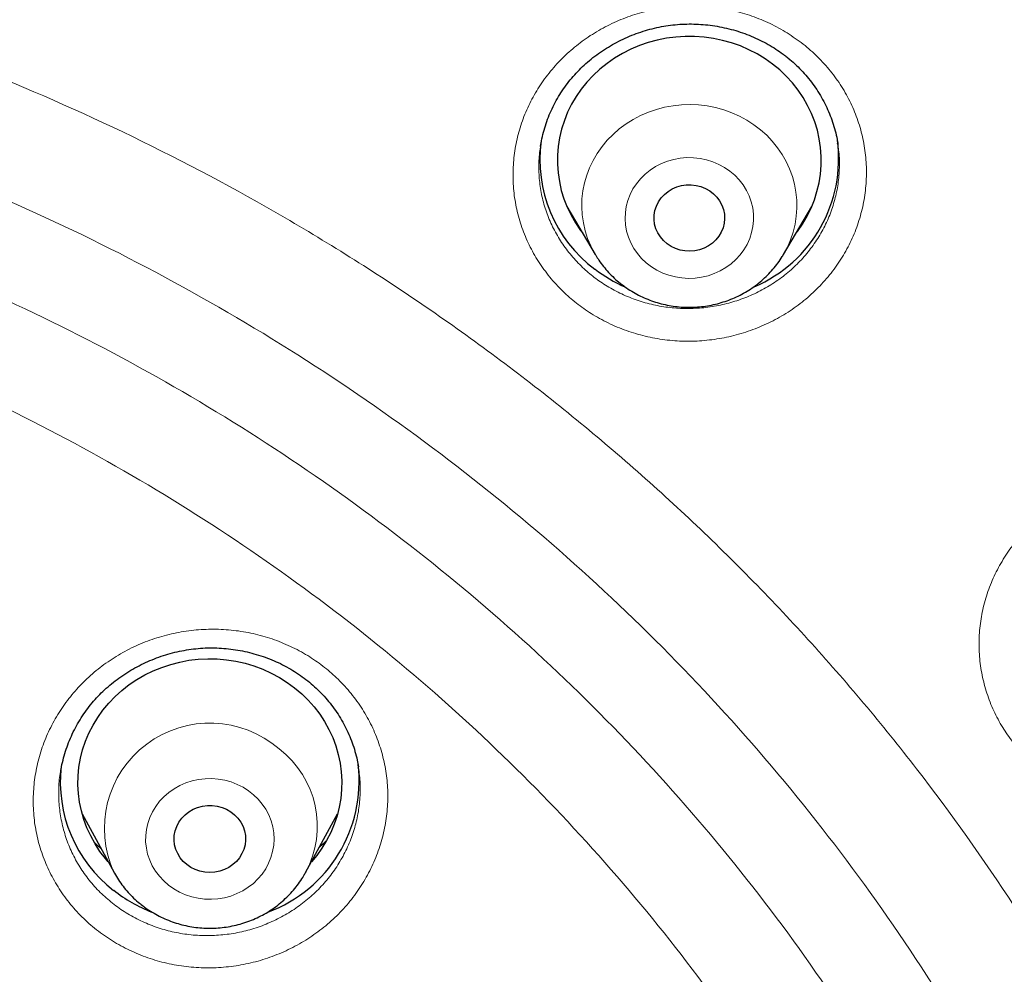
# Model space of a CAD drawing. Header units: millimetres. Extents: x 8 to 971, y 12 to 977.
# Tile 168 of 196: x 354 to 365, y 809 to 820. Entities that reach past the tile are written whole.
import ezdxf

# ---------------------------------------------------------------- set-up
doc = ezdxf.new("R2010")
doc.units = ezdxf.units.MM

msp = doc.modelspace()

# ---------------------------------------------------------------- linework, layer by layer
at = {"color": 7, "linetype": 'Continuous', "lineweight": 30}
for p, q in [((359.555, 818.326), (359.554, 818.321)), ((362.933, 818.344), (362.931, 818.356)), ((359.854, 817.641), (360.176, 817.094)), ((362.315, 817.094), (362.637, 817.641)), ((362.563, 817.5), (362.542, 817.479)), ((360.181, 817.085), (360.176, 817.094)), ((362.315, 817.094), (362.313, 817.09)), ((354.097, 811.215), (354.095, 811.206)), ((357.483, 811.257), (357.481, 811.265)), ((354.342, 810.732), (354.705, 810.066)), ((356.883, 810.066), (357.245, 810.732))]:
    msp.add_line(p, q, dxfattribs=at)
at = {"color": 252, "linetype": 'Continuous', "lineweight": 0}
for p, q in [((359.954, 817.47), (359.931, 817.495)), ((362.564, 817.501), (362.543, 817.481)), ((362.313, 817.09), (362.298, 817.065)), ((354.558, 810.336), (354.486, 810.403))]:
    msp.add_line(p, q, dxfattribs=at)
at = {"color": 7, "linetype": 'Continuous', "lineweight": 30, "flags": 128}
for points in [[(362.458, 817.337), (362.474, 817.357), (362.532, 817.441), (362.584, 817.53), (362.629, 817.621), (362.667, 817.715), (362.697, 817.811), (362.72, 817.91), (362.736, 818.009), (362.744, 818.109), (362.745, 818.21), (362.738, 818.31), (362.723, 818.41), (362.701, 818.509), (362.671, 818.605), (362.634, 818.7), (362.59, 818.791), (362.539, 818.88), (362.482, 818.965), (362.418, 819.046), (362.348, 819.122), (362.273, 819.193), (362.192, 819.26), (362.107, 819.32), (362.017, 819.375), (361.923, 819.424), (361.826, 819.466), (361.726, 819.502), (361.623, 819.53), (361.519, 819.552), (361.413, 819.567), (361.306, 819.575), (361.199, 819.575), (361.092, 819.568), (360.986, 819.555), (360.881, 819.534), (360.778, 819.506), (360.678, 819.471), (360.58, 819.43), (360.486, 819.382), (360.396, 819.328), (360.31, 819.268), (360.229, 819.202), (360.152, 819.132), (360.082, 819.056), (360.017, 818.976), (359.959, 818.891), (359.907, 818.803), (359.862, 818.712), (359.825, 818.618), (359.794, 818.521), (359.771, 818.423), (359.755, 818.324), (359.747, 818.223), (359.746, 818.123), (359.753, 818.022), (359.768, 817.923), (359.79, 817.824), (359.82, 817.727), (359.857, 817.633), (359.901, 817.541), (359.952, 817.453), (360.009, 817.368), (360.033, 817.337)], [(360.992, 817.217), (360.951, 817.253), (360.916, 817.294), (360.887, 817.339), (360.865, 817.388), (360.851, 817.438), (360.844, 817.491), (360.845, 817.543), (360.854, 817.595), (360.871, 817.646), (360.894, 817.694), (360.925, 817.738), (360.962, 817.777), (361.004, 817.812), (361.052, 817.84), (361.102, 817.863), (361.156, 817.878), (361.211, 817.886), (361.267, 817.887), (361.323, 817.88), (361.377, 817.866), (361.429, 817.846), (361.477, 817.819), (361.52, 817.785), (361.558, 817.747), (361.59, 817.703), (361.616, 817.656), (361.634, 817.607), (361.645, 817.555), (361.647, 817.502), (361.642, 817.45), (361.63, 817.398), (361.609, 817.349), (361.582, 817.303), (361.548, 817.261), (361.509, 817.224), (361.464, 817.192), (361.415, 817.167), (361.362, 817.148), (361.308, 817.137), (361.252, 817.132), (361.196, 817.135), (361.141, 817.145), (361.088, 817.162), (361.038, 817.186), (360.992, 817.217)], [(354.638, 810.188), (354.607, 810.224), (354.545, 810.306), (354.489, 810.392), (354.44, 810.481), (354.397, 810.573), (354.362, 810.668), (354.333, 810.765), (354.313, 810.864), (354.3, 810.964), (354.294, 811.064), (354.296, 811.165), (354.306, 811.265), (354.323, 811.365), (354.348, 811.462), (354.38, 811.558), (354.42, 811.652), (354.466, 811.743), (354.519, 811.83), (354.579, 811.913), (354.645, 811.993), (354.717, 812.068), (354.794, 812.137), (354.876, 812.202), (354.963, 812.26), (355.054, 812.313), (355.149, 812.36), (355.247, 812.399), (355.349, 812.433), (355.452, 812.459), (355.557, 812.479), (355.663, 812.491), (355.77, 812.496), (355.877, 812.494), (355.984, 812.485), (356.089, 812.469), (356.194, 812.445), (356.296, 812.415), (356.395, 812.378), (356.492, 812.334), (356.585, 812.285), (356.674, 812.228), (356.758, 812.167), (356.838, 812.099), (356.912, 812.027), (356.98, 811.949), (357.043, 811.868), (357.099, 811.782), (357.148, 811.693), (357.191, 811.6), (357.226, 811.505), (357.254, 811.408), (357.275, 811.31), (357.288, 811.21), (357.294, 811.109), (357.292, 811.009), (357.282, 810.908), (357.264, 810.809), (357.24, 810.711), (357.207, 810.615), (357.168, 810.522), (357.122, 810.431), (357.068, 810.344), (357.009, 810.26), (356.95, 810.188)], [(355.533, 810.155), (355.492, 810.192), (355.457, 810.234), (355.429, 810.28), (355.408, 810.329), (355.394, 810.381), (355.388, 810.434), (355.39, 810.487), (355.4, 810.54), (355.417, 810.59), (355.442, 810.638), (355.474, 810.682), (355.512, 810.722), (355.555, 810.756), (355.603, 810.784), (355.655, 810.806), (355.709, 810.821), (355.766, 810.828), (355.822, 810.828), (355.878, 810.821), (355.933, 810.806), (355.985, 810.784), (356.033, 810.756), (356.076, 810.722), (356.114, 810.682), (356.146, 810.638), (356.171, 810.59), (356.188, 810.54), (356.198, 810.487), (356.2, 810.434), (356.194, 810.381), (356.18, 810.329), (356.159, 810.28), (356.131, 810.234), (356.096, 810.192), (356.055, 810.155), (356.009, 810.123), (355.959, 810.098), (355.906, 810.08), (355.85, 810.069), (355.794, 810.065), (355.737, 810.069), (355.682, 810.08), (355.629, 810.098), (355.579, 810.123), (355.533, 810.155)], [(356.883, 810.066), (356.88, 810.06), (356.878, 810.057)]]:
    msp.add_lwpolyline(points, dxfattribs=at)
at = {"color": 252, "linetype": 'Continuous', "lineweight": 0, "flags": 128}
for points in [[(360.176, 817.094), (360.167, 817.11), (360.124, 817.192), (360.089, 817.277), (360.061, 817.365), (360.041, 817.454), (360.028, 817.545), (360.023, 817.636), (360.025, 817.727), (360.036, 817.818), (360.054, 817.908), (360.079, 817.996), (360.112, 818.082), (360.152, 818.165), (360.199, 818.245), (360.253, 818.322), (360.312, 818.394), (360.378, 818.461), (360.449, 818.523), (360.526, 818.58), (360.607, 818.631), (360.691, 818.675), (360.78, 818.713), (360.871, 818.745), (360.965, 818.769), (361.06, 818.787), (361.157, 818.797), (361.254, 818.8), (361.351, 818.796), (361.448, 818.784), (361.543, 818.766), (361.636, 818.74), (361.727, 818.707), (361.815, 818.668), (361.899, 818.622), (361.979, 818.57), (362.054, 818.513), (362.125, 818.45), (362.189, 818.382), (362.248, 818.309), (362.301, 818.232), (362.346, 818.151), (362.385, 818.067), (362.417, 817.981), (362.441, 817.893), (362.458, 817.803), (362.467, 817.712), (362.468, 817.62), (362.461, 817.529), (362.447, 817.439), (362.426, 817.35), (362.396, 817.262), (362.36, 817.178), (362.316, 817.096), (362.315, 817.094)], [(361.707, 818.042), (361.646, 818.084), (361.581, 818.119), (361.512, 818.149), (361.441, 818.171), (361.368, 818.186), (361.293, 818.195), (361.218, 818.196), (361.143, 818.189), (361.069, 818.176), (360.997, 818.155), (360.928, 818.128), (360.862, 818.094), (360.8, 818.054), (360.743, 818.008), (360.691, 817.956), (360.645, 817.9), (360.605, 817.84), (360.573, 817.777), (360.547, 817.71), (360.529, 817.642), (360.518, 817.572), (360.515, 817.501), (360.52, 817.431), (360.532, 817.361), (360.552, 817.293), (360.58, 817.227), (360.614, 817.164), (360.655, 817.105), (360.703, 817.05), (360.756, 817), (360.814, 816.956), (360.877, 816.917), (360.944, 816.884), (361.014, 816.859), (361.087, 816.84), (361.161, 816.828), (361.236, 816.823), (361.311, 816.826), (361.385, 816.836), (361.458, 816.853), (361.529, 816.877), (361.597, 816.908), (361.661, 816.945), (361.72, 816.988), (361.775, 817.037), (361.824, 817.09), (361.867, 817.148), (361.903, 817.21), (361.932, 817.275), (361.954, 817.343), (361.969, 817.412), (361.975, 817.483), (361.975, 817.553), (361.966, 817.624), (361.95, 817.693), (361.926, 817.76), (361.895, 817.824), (361.857, 817.885), (361.813, 817.942), (361.762, 817.995), (361.707, 818.042)], [(355.324, 809.921), (355.384, 809.879), (355.449, 809.842), (355.517, 809.812), (355.588, 809.789), (355.661, 809.772), (355.735, 809.763), (355.811, 809.761), (355.886, 809.766), (355.96, 809.779), (356.032, 809.798), (356.102, 809.825), (356.168, 809.858), (356.231, 809.897), (356.289, 809.942), (356.341, 809.993), (356.388, 810.048), (356.429, 810.107), (356.462, 810.171), (356.489, 810.237), (356.508, 810.305), (356.52, 810.375), (356.524, 810.445), (356.521, 810.516), (356.509, 810.586), (356.49, 810.654), (356.464, 810.72), (356.431, 810.784), (356.39, 810.843), (356.344, 810.899), (356.292, 810.95), (356.234, 810.995), (356.172, 811.035), (356.105, 811.068), (356.036, 811.095), (355.964, 811.115), (355.89, 811.128), (355.815, 811.133), (355.74, 811.132), (355.665, 811.123), (355.592, 811.107), (355.521, 811.084), (355.452, 811.054), (355.388, 811.018), (355.328, 810.976), (355.272, 810.928), (355.222, 810.875), (355.179, 810.817), (355.141, 810.756), (355.111, 810.691), (355.088, 810.624), (355.072, 810.555), (355.065, 810.485), (355.064, 810.414), (355.072, 810.344), (355.087, 810.274), (355.11, 810.207), (355.14, 810.142), (355.176, 810.081), (355.22, 810.023), (355.269, 809.97), (355.324, 809.921)]]:
    msp.add_lwpolyline(points, dxfattribs=at)
at = {"color": 7, "linetype": 'Continuous', "lineweight": 30}
for centre, radius, start, end in [((361.097, 818.172), 1.551, 172.0073, 233.3886), ((361.362, 818.181), 1.581, 293.1089, 7.8384), ((361.216, 818.294), 1.719, 232.6495, 245.8511), ((355.644, 811.092), 1.55, 173.2252, 232.4997), ((355.904, 811.104), 1.587, 290.3087, 6.8273), ((355.766, 811.218), 1.723, 231.8158, 248.4389)]:
    msp.add_arc(centre, radius, start, end, dxfattribs=at)
at = {"color": 252, "linetype": 'Continuous', "lineweight": 0}
for centre, radius, start, end in [((355.794, 810.566), 1.199, 49.0041, 204.5942), ((355.911, 810.592), 1.105, 331.6086, 52.7167)]:
    msp.add_arc(centre, radius, start, end, dxfattribs=at)
at = {"color": 7, "linetype": 'Continuous', "lineweight": 30}
for points, knots in [([(390.437, 808.93), (390.435, 808.955), (390.432, 809.01), (390.426, 809.107), (390.42, 809.216), (390.412, 809.343), (390.402, 809.487), (390.391, 809.646), (390.377, 809.821), (390.362, 810.01), (390.345, 810.214), (390.326, 810.432), (390.302, 810.688), (390.273, 810.966), (390.242, 811.254), (390.212, 811.516), (390.184, 811.75), (390.16, 811.941), (390.14, 812.09), (390.126, 812.198), (390.115, 812.281), (390.105, 812.35), (390.096, 812.419), (390.084, 812.502), (390.069, 812.606), (390.05, 812.734), (390.028, 812.885), (390.002, 813.052), (389.975, 813.228), (389.922, 813.556), (389.839, 814.039), (389.718, 814.684), (389.582, 815.35), (389.432, 816.033), (389.267, 816.726), (389.074, 817.481), (388.848, 818.298), (388.655, 818.945), (388.523, 819.364), (388.465, 819.548), (388.41, 819.716), (388.361, 819.866), (388.317, 819.999), (388.278, 820.115), (388.246, 820.211), (388.22, 820.287), (388.199, 820.347), (388.183, 820.394), (388.168, 820.438), (388.15, 820.489), (388.127, 820.556), (388.098, 820.639), (388.06, 820.746), (388.013, 820.878), (387.956, 821.037), (387.891, 821.214), (387.819, 821.41), (387.737, 821.629), (387.644, 821.872), (387.54, 822.139), (387.426, 822.425), (387.306, 822.719), (387.184, 823.013), (387.041, 823.351), (386.877, 823.729), (386.691, 824.142), (386.506, 824.545), (386.321, 824.937), (386.137, 825.316), (385.959, 825.673), (385.788, 826.009), (385.624, 826.326), (385.467, 826.622), (385.318, 826.899), (385.177, 827.157), (385.039, 827.405), (384.855, 827.73), (384.62, 828.138), (384.329, 828.627), (384.026, 829.122), (383.784, 829.505), (383.61, 829.776), (383.507, 829.935), (383.403, 830.093), (383.301, 830.247), (383.206, 830.389), (383.12, 830.517), (383.044, 830.629), (382.975, 830.731), (382.912, 830.823), (382.855, 830.905), (382.807, 830.975), (382.771, 831.027), (382.744, 831.065), (382.722, 831.097), (382.695, 831.135), (382.663, 831.182), (382.624, 831.237), (382.568, 831.317), (382.492, 831.423), (382.393, 831.562), (382.279, 831.721), (382.148, 831.901), (382, 832.101), (381.836, 832.322), (381.654, 832.563), (381.455, 832.823), (381.237, 833.103), (381.004, 833.398), (380.762, 833.698), (380.494, 834.026), (380.204, 834.373), (379.893, 834.737), (379.553, 835.127), (379.186, 835.537), (378.793, 835.966), (378.411, 836.372), (378.04, 836.757), (377.681, 837.121), (377.335, 837.464), (377.002, 837.788), (376.705, 838.071), (376.437, 838.322), (376.191, 838.548), (375.938, 838.779), (375.638, 839.048), (375.287, 839.356), (374.882, 839.704), (374.453, 840.063), (374.001, 840.432), (373.526, 840.811), (373.108, 841.135), (372.756, 841.402), (372.481, 841.607), (372.215, 841.803), (371.964, 841.984), (371.734, 842.149), (371.523, 842.299), (371.331, 842.432), (371.158, 842.552), (371.019, 842.648), (370.911, 842.721), (370.83, 842.776), (370.757, 842.825), (370.692, 842.869), (370.637, 842.906), (370.593, 842.935), (370.56, 842.958), (370.52, 842.984), (370.462, 843.023), (370.378, 843.079), (370.27, 843.149), (370.14, 843.235), (369.986, 843.335), (369.811, 843.447), (369.622, 843.568), (369.386, 843.716), (369.106, 843.89), (368.725, 844.123), (368.275, 844.392), (367.753, 844.695), (367.208, 845.001), (366.642, 845.311), (366.053, 845.622), (365.441, 845.935), (364.784, 846.258), (364.085, 846.589), (363.352, 846.922), (362.615, 847.241), (361.877, 847.546), (361.055, 847.87), (360.148, 848.208), (359.156, 848.554), (358.166, 848.875), (357.179, 849.172), (356.197, 849.446), (355.288, 849.68), (354.454, 849.878), (353.699, 850.045), (352.955, 850.197), (352.225, 850.336), (351.509, 850.461), (350.761, 850.58), (349.985, 850.692), (349.183, 850.795), (348.402, 850.882), (347.643, 850.954), (346.952, 851.01), (346.314, 851.053), (345.716, 851.086), (345.098, 851.113), (344.46, 851.133), (343.771, 851.145), (343.03, 851.147), (342.235, 851.137), (341.414, 851.114), (340.678, 851.08), (340.037, 851.042), (339.501, 851.005), (338.976, 850.962), (338.463, 850.915), (337.883, 850.856), (337.242, 850.783), (336.545, 850.693), (335.875, 850.598), (335.231, 850.497), (334.614, 850.393), (334.085, 850.296), (333.632, 850.21), (333.243, 850.132), (332.843, 850.048), (332.43, 849.959), (331.958, 849.852), (331.422, 849.725), (330.822, 849.575), (330.223, 849.417), (329.628, 849.252), (329.037, 849.081), (328.43, 848.897), (327.807, 848.698), (327.169, 848.486), (326.437, 848.231), (325.615, 847.928), (324.706, 847.573), (323.795, 847.196), (322.882, 846.795), (321.968, 846.372), (321.053, 845.924), (320.329, 845.551), (319.791, 845.263), (319.44, 845.072), (319.089, 844.877), (318.745, 844.682), (318.415, 844.491), (318.106, 844.309), (317.818, 844.137), (317.548, 843.973), (317.296, 843.818), (317.063, 843.672), (316.852, 843.539), (316.663, 843.419), (316.497, 843.312), (316.359, 843.221), (316.246, 843.147), (316.156, 843.088), (316.076, 843.035), (315.997, 842.983), (315.908, 842.923), (315.802, 842.853), (315.679, 842.769), (315.536, 842.673), (315.352, 842.546), (315.127, 842.39), (314.861, 842.204), (314.581, 842.003), (314.284, 841.788), (313.973, 841.559), (313.647, 841.314), (313.306, 841.054), (312.952, 840.778), (312.584, 840.485), (312.087, 840.081), (311.476, 839.569), (310.787, 838.966), (310.142, 838.38), (309.539, 837.812), (308.96, 837.245), (308.403, 836.68), (307.868, 836.119), (307.354, 835.562), (306.863, 835.011), (306.412, 834.488), (305.999, 833.995), (305.623, 833.533), (305.263, 833.08), (304.933, 832.654), (304.631, 832.254), (304.409, 831.952), (304.248, 831.731), (304.147, 831.591), (304.054, 831.461), (303.974, 831.348), (303.908, 831.255), (303.854, 831.179), (303.811, 831.117), (303.779, 831.071), (303.756, 831.038), (303.736, 831.01), (303.712, 830.975), (303.677, 830.924), (303.63, 830.856), (303.573, 830.772), (303.509, 830.679), (303.44, 830.578), (303.368, 830.471), (303.27, 830.325), (303.143, 830.134), (302.986, 829.894), (302.817, 829.633), (302.638, 829.351), (302.448, 829.047), (302.258, 828.737), (302.07, 828.426), (301.889, 828.119), (301.709, 827.808), (301.534, 827.501), (301.366, 827.199), (301.203, 826.903), (301.004, 826.534), (300.774, 826.096), (300.519, 825.594), (300.287, 825.122), (300.077, 824.681), (299.885, 824.269), (299.704, 823.868), (299.528, 823.468), (299.353, 823.058), (299.158, 822.587), (298.944, 822.052), (298.772, 821.603), (298.657, 821.294), (298.6, 821.138), (298.547, 820.992), (298.5, 820.863), (298.46, 820.75), (298.426, 820.654), (298.399, 820.576), (298.378, 820.515), (298.361, 820.468), (298.348, 820.428), (298.334, 820.389), (298.318, 820.341), (298.299, 820.286), (298.269, 820.197), (298.225, 820.068), (298.166, 819.892), (298.103, 819.697), (298.035, 819.487), (297.963, 819.261), (297.887, 819.014), (297.805, 818.745), (297.72, 818.456), (297.603, 818.053), (297.461, 817.535), (297.296, 816.903), (297.138, 816.252), (296.986, 815.582), (296.873, 815.042), (296.794, 814.64), (296.744, 814.38), (296.696, 814.118), (296.65, 813.86), (296.607, 813.612), (296.567, 813.369), (296.53, 813.135), (296.495, 812.913), (296.466, 812.717), (296.444, 812.566), (296.429, 812.457), (296.419, 812.384), (296.411, 812.326), (296.404, 812.278), (296.397, 812.228), (296.389, 812.166), (296.378, 812.083), (296.364, 811.98), (296.349, 811.863), (296.333, 811.732), (296.316, 811.59), (296.298, 811.436), (296.28, 811.278), (296.262, 811.121), (296.246, 810.967), (296.23, 810.816), (296.212, 810.63), (296.191, 810.412), (296.169, 810.163), (296.15, 809.923), (296.132, 809.693), (296.116, 809.477), (296.103, 809.275), (296.091, 809.091), (296.085, 808.973), (296.082, 808.917)], [0, 0, 0, 0, 0.000538, 0.001173, 0.002001, 0.00294, 0.003999, 0.005176, 0.006474, 0.007864, 0.00937, 0.010991, 0.012707, 0.015039, 0.017172, 0.019108, 0.020845, 0.022384, 0.02336, 0.024168, 0.024785, 0.025223, 0.025708, 0.026323, 0.027068, 0.028038, 0.029164, 0.030442, 0.031771, 0.033115, 0.037773, 0.042606, 0.047612, 0.052782, 0.058028, 0.063333, 0.069974, 0.076706, 0.078226, 0.079651, 0.080945, 0.082106, 0.083135, 0.084032, 0.084797, 0.085358, 0.085818, 0.086176, 0.086459, 0.086842, 0.087362, 0.088017, 0.08878, 0.089871, 0.091108, 0.092492, 0.094023, 0.095701, 0.097641, 0.099746, 0.102016, 0.104397, 0.106732, 0.109008, 0.112469, 0.115787, 0.118962, 0.122206, 0.125286, 0.128203, 0.130955, 0.133544, 0.136007, 0.1383, 0.140425, 0.142456, 0.144505, 0.148584, 0.152734, 0.156956, 0.16125, 0.162614, 0.163986, 0.165364, 0.166737, 0.16802, 0.169093, 0.170079, 0.170976, 0.171785, 0.172506, 0.173139, 0.173627, 0.1739, 0.17415, 0.174482, 0.174895, 0.17539, 0.175967, 0.177007, 0.178239, 0.179661, 0.181275, 0.18308, 0.185076, 0.187264, 0.189637, 0.1922, 0.194953, 0.197789, 0.200571, 0.204128, 0.20759, 0.210957, 0.215316, 0.219504, 0.22352, 0.227365, 0.231038, 0.234541, 0.237872, 0.241032, 0.243395, 0.245761, 0.248218, 0.250767, 0.254419, 0.258244, 0.262241, 0.266411, 0.270754, 0.275269, 0.277723, 0.280215, 0.282589, 0.284791, 0.286822, 0.28865, 0.290313, 0.29181, 0.293142, 0.293904, 0.294599, 0.295226, 0.295787, 0.296275, 0.296648, 0.296897, 0.297133, 0.297661, 0.298383, 0.299298, 0.300407, 0.301709, 0.303205, 0.304831, 0.306486, 0.30914, 0.31186, 0.315995, 0.320274, 0.324698, 0.329265, 0.333977, 0.338832, 0.343832, 0.349496, 0.3552, 0.360861, 0.366479, 0.372055, 0.379513, 0.386894, 0.394198, 0.401424, 0.408573, 0.415644, 0.421146, 0.426571, 0.431881, 0.437079, 0.442162, 0.447133, 0.452947, 0.458597, 0.464085, 0.469408, 0.474568, 0.478612, 0.482793, 0.487111, 0.491567, 0.49616, 0.501533, 0.507084, 0.512811, 0.518714, 0.522511, 0.526271, 0.529951, 0.53355, 0.537068, 0.542155, 0.547065, 0.551796, 0.556348, 0.560723, 0.56492, 0.567641, 0.570395, 0.57325, 0.576207, 0.579266, 0.583426, 0.58776, 0.592268, 0.596441, 0.600753, 0.605203, 0.609793, 0.614522, 0.619354, 0.626133, 0.632994, 0.639937, 0.646962, 0.65407, 0.661259, 0.668531, 0.671353, 0.674187, 0.677033, 0.679877, 0.682588, 0.685131, 0.687508, 0.689718, 0.691854, 0.693807, 0.695578, 0.697165, 0.698569, 0.69979, 0.700689, 0.701454, 0.702086, 0.702726, 0.70348, 0.704372, 0.705431, 0.706655, 0.708045, 0.710202, 0.712508, 0.714965, 0.717571, 0.720327, 0.723232, 0.726288, 0.729493, 0.732849, 0.736348, 0.743218, 0.749945, 0.756011, 0.761955, 0.767778, 0.773479, 0.77906, 0.78452, 0.789858, 0.795046, 0.799479, 0.803787, 0.80797, 0.812028, 0.815497, 0.818868, 0.820166, 0.821448, 0.822626, 0.823652, 0.824451, 0.825124, 0.825672, 0.826093, 0.826337, 0.826547, 0.826853, 0.827263, 0.827886, 0.828647, 0.829476, 0.830359, 0.831297, 0.83229, 0.834199, 0.836283, 0.838542, 0.840975, 0.843583, 0.846366, 0.84889, 0.851531, 0.854158, 0.856731, 0.859252, 0.86172, 0.864136, 0.868428, 0.872544, 0.876483, 0.879952, 0.883271, 0.886443, 0.889617, 0.892883, 0.896242, 0.900816, 0.905551, 0.906818, 0.908074, 0.909215, 0.910226, 0.911107, 0.911858, 0.912453, 0.91293, 0.913289, 0.913546, 0.913845, 0.914215, 0.914649, 0.91513, 0.916288, 0.917651, 0.919218, 0.92079, 0.922526, 0.924424, 0.926486, 0.928711, 0.931064, 0.935741, 0.940543, 0.945472, 0.950526, 0.955706, 0.957637, 0.959585, 0.96155, 0.963522, 0.965387, 0.967112, 0.968963, 0.970619, 0.97208, 0.973344, 0.973977, 0.974529, 0.974963, 0.975279, 0.975598, 0.976062, 0.976675, 0.977438, 0.97835, 0.979291, 0.98035, 0.981522, 0.982704, 0.983865, 0.985004, 0.986123, 0.987221, 0.989129, 0.990969, 0.992743, 0.994449, 0.996061, 0.99752, 0.998831, 1, 1, 1, 1]), ([(340.08, 755.314), (338.877, 755.42), (336.473, 755.633), (332.915, 756.297), (329.422, 757.208), (326.048, 758.376), (322.809, 759.778), (319.723, 761.402), (316.782, 763.249), (314.004, 765.307), (311.407, 767.563), (309.006, 770.004), (306.816, 772.614), (304.851, 775.377), (303.123, 778.277), (301.642, 781.296), (300.418, 784.414), (299.458, 787.613), (298.768, 790.873), (298.352, 794.173), (298.213, 797.494), (298.352, 800.816), (298.768, 804.116), (299.458, 807.376), (300.418, 810.575), (301.642, 813.693), (303.123, 816.712), (304.851, 819.612), (306.816, 822.375), (309.006, 824.985), (311.407, 827.426), (314.004, 829.682), (316.782, 831.74), (319.723, 833.586), (322.809, 835.21), (326.021, 836.602), (329.339, 837.752), (332.744, 838.655), (336.213, 839.303), (339.725, 839.694), (343.26, 839.824), (346.794, 839.694), (350.306, 839.303), (353.775, 838.655), (357.18, 837.752), (360.498, 836.602), (363.71, 835.21), (366.796, 833.586), (369.737, 831.74), (372.515, 829.682), (375.112, 827.426), (377.513, 824.985), (379.703, 822.375), (381.668, 819.612), (383.396, 816.712), (384.877, 813.693), (386.101, 810.575), (387.061, 807.376), (387.751, 804.116), (388.167, 800.816), (388.306, 797.494), (388.167, 794.173), (387.751, 790.873), (387.061, 787.613), (386.101, 784.414), (384.877, 781.296), (383.396, 778.277), (381.668, 775.377), (379.703, 772.614), (377.513, 770.004), (375.112, 767.563), (372.515, 765.307), (369.737, 763.249), (366.796, 761.402), (363.71, 759.778), (360.471, 758.376), (357.097, 757.208), (353.604, 756.297), (350.047, 755.633), (347.642, 755.42), (346.439, 755.314)], [0, 0, 0, 0, 0.013106, 0.026212, 0.039318, 0.052424, 0.065212, 0.078, 0.090788, 0.103576, 0.116364, 0.129151, 0.141939, 0.154727, 0.167515, 0.180303, 0.193091, 0.205879, 0.218667, 0.231454, 0.244242, 0.25703, 0.269818, 0.282606, 0.295394, 0.308182, 0.32097, 0.333758, 0.346545, 0.359333, 0.372121, 0.384909, 0.397697, 0.410485, 0.423273, 0.436061, 0.448848, 0.461636, 0.474424, 0.487212, 0.5, 0.512788, 0.525576, 0.538364, 0.551152, 0.563939, 0.576727, 0.589515, 0.602303, 0.615091, 0.627879, 0.640667, 0.653455, 0.666242, 0.67903, 0.691818, 0.704606, 0.717394, 0.730182, 0.74297, 0.755758, 0.768546, 0.781333, 0.794121, 0.806909, 0.819697, 0.832485, 0.845273, 0.858061, 0.870849, 0.883636, 0.896424, 0.909212, 0.922, 0.934788, 0.947576, 0.960682, 0.973788, 0.986894, 1, 1, 1, 1]), ([(359.554, 818.321), (359.555, 818.334), (359.562, 818.381), (359.58, 818.461), (359.608, 818.56), (359.643, 818.658), (359.684, 818.753), (359.732, 818.846), (359.785, 818.935), (359.843, 819.02), (359.907, 819.101), (359.976, 819.178), (360.05, 819.25), (360.129, 819.318), (360.213, 819.382), (360.302, 819.441), (360.395, 819.495), (360.491, 819.545), (360.591, 819.588), (360.693, 819.626), (360.797, 819.657), (360.901, 819.682), (361.006, 819.7), (361.111, 819.712), (361.216, 819.717), (361.322, 819.716), (361.429, 819.709), (361.536, 819.695), (361.642, 819.675), (361.747, 819.649), (361.85, 819.617), (361.95, 819.579), (362.048, 819.535), (362.141, 819.485), (362.229, 819.432), (362.291, 819.389), (362.322, 819.365), (362.328, 819.361)], [0, 0, 0, 0, 0.011675, 0.04194, 0.072307, 0.102715, 0.133091, 0.163356, 0.193454, 0.22333, 0.252941, 0.282263, 0.31146, 0.340884, 0.370618, 0.400602, 0.430761, 0.461011, 0.49126, 0.521389, 0.551316, 0.580966, 0.610279, 0.639268, 0.668208, 0.697474, 0.726991, 0.756721, 0.786612, 0.816611, 0.846657, 0.876679, 0.906617, 0.936426, 0.966076, 0.993794, 1, 1, 1, 1]), ([(362.328, 819.361), (362.341, 819.351), (362.381, 819.319), (362.445, 819.264), (362.518, 819.192), (362.587, 819.115), (362.65, 819.034), (362.709, 818.948), (362.762, 818.859), (362.808, 818.767), (362.849, 818.673), (362.883, 818.576), (362.91, 818.478), (362.928, 818.401), (362.933, 818.356), (362.935, 818.344)], [0, 0, 0, 0, 0.040061, 0.122696, 0.205828, 0.289681, 0.374158, 0.459147, 0.544509, 0.630068, 0.715651, 0.801023, 0.886051, 0.970574, 1, 1, 1, 1]), ([(359.956, 817.468), (359.954, 817.469), (359.947, 817.476), (359.94, 817.484), (359.934, 817.49)], [0, 0, 0, 0, 0.179705, 1, 1, 1, 1]), ([(360.182, 817.085), (360.193, 817.067), (360.22, 817.023), (360.268, 816.958), (360.327, 816.89), (360.39, 816.826), (360.459, 816.767), (360.532, 816.713), (360.609, 816.664), (360.689, 816.621), (360.773, 816.584), (360.859, 816.553), (360.948, 816.528), (361.038, 816.51), (361.129, 816.498), (361.222, 816.493), (361.314, 816.495), (361.406, 816.503), (361.497, 816.518), (361.587, 816.54), (361.675, 816.568), (361.76, 816.602), (361.843, 816.642), (361.922, 816.688), (361.998, 816.74), (362.069, 816.797), (362.135, 816.859), (362.197, 816.926), (362.253, 816.997), (362.291, 817.052), (362.309, 817.084), (362.312, 817.09)], [0, 0, 0, 0, 0.025669, 0.061021, 0.096428, 0.131891, 0.167416, 0.203, 0.238645, 0.274348, 0.310109, 0.345918, 0.381775, 0.417675, 0.453609, 0.489573, 0.52556, 0.561563, 0.597574, 0.633585, 0.669587, 0.705573, 0.741538, 0.777472, 0.813367, 0.849216, 0.885015, 0.920755, 0.956437, 0.992053, 1, 1, 1, 1]), ([(354.098, 811.214), (354.099, 811.223), (354.106, 811.267), (354.124, 811.344), (354.152, 811.445), (354.188, 811.544), (354.229, 811.641), (354.277, 811.735), (354.331, 811.825), (354.39, 811.912), (354.454, 811.994), (354.523, 812.071), (354.597, 812.144), (354.676, 812.213), (354.76, 812.278), (354.849, 812.338), (354.942, 812.393), (355.038, 812.443), (355.138, 812.487), (355.24, 812.526), (355.343, 812.558), (355.449, 812.583), (355.554, 812.602), (355.66, 812.615), (355.767, 812.621), (355.873, 812.62), (355.98, 812.614), (356.086, 812.6), (356.192, 812.581), (356.296, 812.555), (356.399, 812.523), (356.499, 812.485), (356.597, 812.442), (356.691, 812.392), (356.781, 812.338), (356.866, 812.278), (356.947, 812.213), (357.023, 812.144), (357.095, 812.07), (357.161, 811.991), (357.223, 811.908), (357.28, 811.821), (357.33, 811.731), (357.375, 811.637), (357.414, 811.541), (357.445, 811.443), (357.469, 811.351), (357.479, 811.292), (357.483, 811.266)], [0, 0, 0, 0, 0.006035, 0.028586, 0.051249, 0.073972, 0.096668, 0.119262, 0.141687, 0.163891, 0.185834, 0.207563, 0.229246, 0.251186, 0.273292, 0.295538, 0.317882, 0.34028, 0.362684, 0.385036, 0.407296, 0.42943, 0.451414, 0.473239, 0.494927, 0.516686, 0.538584, 0.560608, 0.582734, 0.604939, 0.627189, 0.649451, 0.671682, 0.693854, 0.715942, 0.737933, 0.75981, 0.781622, 0.803592, 0.825724, 0.847993, 0.870376, 0.892833, 0.915336, 0.937839, 0.960305, 0.9827, 1, 1, 1, 1]), ([(354.558, 810.335), (354.554, 810.339), (354.528, 810.361), (354.505, 810.385), (354.486, 810.404)], [0, 0, 0, 0, 0.1707243, 1, 1, 1, 1]), ([(357.115, 810.426), (357.091, 810.401), (357.066, 810.376), (357.039, 810.353), (357.039, 810.353)], [0, 0, 0, 0, 0.988245, 1, 1, 1, 1]), ([(354.704, 810.068), (354.706, 810.064), (354.721, 810.034), (354.755, 809.981), (354.807, 809.908), (354.864, 809.839), (354.927, 809.774), (354.978, 809.729), (355.008, 809.705), (355.015, 809.7)], [0, 0, 0, 0, 0.023683, 0.208186, 0.392934, 0.577955, 0.763279, 0.94892, 1, 1, 1, 1]), ([(355.015, 809.7), (355.031, 809.687), (355.071, 809.657), (355.139, 809.612), (355.219, 809.568), (355.302, 809.53), (355.388, 809.497), (355.476, 809.471), (355.566, 809.451), (355.657, 809.438), (355.749, 809.432), (355.841, 809.432), (355.934, 809.438), (356.025, 809.452), (356.115, 809.472), (356.204, 809.498), (356.29, 809.531), (356.373, 809.57), (356.453, 809.615), (356.529, 809.666), (356.602, 809.722), (356.669, 809.783), (356.732, 809.848), (356.789, 809.918), (356.838, 809.988), (356.865, 810.035), (356.877, 810.056)], [0, 0, 0, 0, 0.028606, 0.070932, 0.113302, 0.155738, 0.198235, 0.240792, 0.283396, 0.326046, 0.368733, 0.411448, 0.454185, 0.496932, 0.539682, 0.582425, 0.62515, 0.667851, 0.71052, 0.75314, 0.795712, 0.838225, 0.88067, 0.923043, 0.965341, 1, 1, 1, 1])]:
    msp.add_open_spline(points, degree=3, knots=knots, dxfattribs=at)
at = {"color": 252, "linetype": 'Continuous', "lineweight": 0}
for points, knots in [([(296.098, 808.936), (296.104, 809.125), (296.138, 810.282), (296.398, 812.398), (296.888, 815.267), (297.594, 818.098), (298.492, 820.88), (299.582, 823.601), (300.858, 826.249), (302.317, 828.813), (303.95, 831.281), (305.752, 833.644), (307.715, 835.892), (309.83, 838.013), (312.088, 840.001), (314.479, 841.845), (316.994, 843.538), (319.621, 845.073), (322.35, 846.444), (325.167, 847.644), (328.063, 848.668), (331.023, 849.512), (334.036, 850.172), (337.089, 850.645), (340.167, 850.93), (343.26, 851.025), (346.352, 850.93), (349.43, 850.645), (352.483, 850.172), (355.496, 849.512), (358.456, 848.668), (361.352, 847.644), (364.17, 846.444), (366.898, 845.073), (369.525, 843.538), (372.04, 841.845), (374.431, 840.001), (376.689, 838.013), (378.804, 835.892), (380.767, 833.644), (382.569, 831.281), (384.202, 828.813), (385.661, 826.249), (386.938, 823.601), (388.028, 820.88), (388.925, 818.098), (389.631, 815.267), (390.121, 812.398), (390.381, 810.282), (390.416, 809.125), (390.421, 808.936)], [0, 0, 0, 0, 0.004208, 0.025764, 0.04732, 0.068876, 0.090433, 0.111989, 0.133545, 0.155101, 0.176657, 0.198214, 0.21977, 0.241326, 0.262882, 0.284438, 0.305994, 0.327551, 0.349107, 0.370663, 0.392219, 0.413775, 0.435331, 0.456888, 0.478444, 0.5, 0.521556, 0.543112, 0.564669, 0.586225, 0.607781, 0.629337, 0.650893, 0.672449, 0.694006, 0.715562, 0.737118, 0.758674, 0.78023, 0.801786, 0.823343, 0.844899, 0.866455, 0.888011, 0.909567, 0.931124, 0.95268, 0.974236, 0.995792, 1, 1, 1, 1]), ([(295.766, 798.284), (295.78, 799.061), (295.808, 800.673), (296.037, 803.111), (296.407, 805.591), (296.928, 808.048), (297.593, 810.474), (298.403, 812.86), (299.354, 815.201), (300.442, 817.487), (301.666, 819.713), (303.02, 821.87), (304.501, 823.953), (306.104, 825.955), (307.824, 827.868), (309.655, 829.689), (311.592, 831.41), (313.629, 833.026), (315.759, 834.532), (317.976, 835.924), (320.272, 837.196), (322.64, 838.346), (325.073, 839.369), (327.564, 840.262), (330.103, 841.023), (332.685, 841.649), (335.299, 842.138), (337.939, 842.488), (340.595, 842.698), (343.26, 842.769), (345.924, 842.698), (348.58, 842.488), (351.22, 842.138), (353.835, 841.649), (356.416, 841.023), (358.956, 840.262), (361.446, 839.369), (363.879, 838.346), (366.248, 837.196), (368.544, 835.924), (370.76, 834.532), (372.89, 833.026), (374.927, 831.41), (376.864, 829.689), (378.695, 827.868), (380.415, 825.955), (382.018, 823.953), (383.499, 821.87), (384.853, 819.713), (386.077, 817.487), (387.166, 815.201), (388.116, 812.86), (388.926, 810.474), (389.591, 808.048), (390.112, 805.591), (390.482, 803.111), (390.711, 800.673), (390.739, 799.061), (390.753, 798.284)], [0, 0, 0, 0, 0.016664, 0.034566, 0.052467, 0.070368, 0.08827, 0.106171, 0.124072, 0.141974, 0.159875, 0.177776, 0.195678, 0.213579, 0.23148, 0.249382, 0.267283, 0.285184, 0.303085, 0.320987, 0.338888, 0.356789, 0.374691, 0.392592, 0.410493, 0.428395, 0.446296, 0.464197, 0.482099, 0.5, 0.517901, 0.535803, 0.553704, 0.571605, 0.589506, 0.607408, 0.625309, 0.64321, 0.661112, 0.679013, 0.696914, 0.714816, 0.732717, 0.750618, 0.76852, 0.786421, 0.804322, 0.822223, 0.840125, 0.858026, 0.875927, 0.893829, 0.91173, 0.929631, 0.947533, 0.965434, 0.983335, 1, 1, 1, 1]), ([(297.761, 797.426), (297.779, 798.366), (297.816, 800.237), (298.115, 803.024), (298.594, 805.775), (299.27, 808.49), (300.138, 811.168), (301.195, 813.799), (302.428, 816.362), (303.829, 818.833), (305.395, 821.201), (307.124, 823.467), (309.017, 825.629), (311.065, 827.679), (313.247, 829.604), (315.549, 831.383), (317.959, 833.008), (320.48, 834.479), (323.109, 835.796), (325.836, 836.954), (328.636, 837.947), (331.487, 838.763), (334.376, 839.397), (337.303, 839.85), (340.269, 840.121), (343.26, 840.211), (346.251, 840.121), (349.217, 839.85), (352.145, 839.397), (355.034, 838.763), (357.884, 837.947), (360.683, 836.954), (363.411, 835.796), (366.04, 834.478), (368.561, 833.007), (370.971, 831.382), (373.272, 829.603), (375.454, 827.679), (377.502, 825.628), (379.396, 823.466), (381.125, 821.2), (382.69, 818.832), (384.092, 816.361), (385.324, 813.799), (386.381, 811.168), (387.249, 808.489), (387.925, 805.774), (388.404, 803.023), (388.703, 800.237), (388.74, 798.366), (388.758, 797.426)], [0, 0, 0, 0, 0.020985, 0.041789, 0.062502, 0.083215, 0.104018, 0.125, 0.145987, 0.166791, 0.187505, 0.208217, 0.229019, 0.25, 0.270986, 0.291791, 0.312505, 0.333217, 0.354019, 0.375, 0.395986, 0.416791, 0.437505, 0.458217, 0.479019, 0.5, 0.520986, 0.541791, 0.562505, 0.583217, 0.604019, 0.625, 0.645986, 0.666791, 0.687505, 0.708217, 0.729019, 0.75, 0.770986, 0.791791, 0.812505, 0.833217, 0.854019, 0.875, 0.895985, 0.916789, 0.937502, 0.958215, 0.979017, 1, 1, 1, 1]), ([(339.798, 773.529), (339.084, 773.638), (337.655, 773.856), (335.559, 774.4), (333.572, 775.079), (331.704, 775.889), (329.961, 776.806), (328.299, 777.85), (326.729, 779.012), (325.262, 780.287), (323.905, 781.666), (322.668, 783.141), (321.558, 784.703), (320.581, 786.341), (319.744, 788.047), (319.053, 789.809), (318.51, 791.616), (318.12, 793.458), (317.885, 795.323), (317.807, 797.199), (317.885, 799.076), (318.12, 800.941), (318.51, 802.783), (319.053, 804.59), (319.744, 806.352), (320.581, 808.058), (321.558, 809.696), (322.668, 811.258), (323.905, 812.733), (325.262, 814.112), (326.729, 815.387), (328.299, 816.549), (329.961, 817.593), (331.704, 818.51), (333.519, 819.296), (335.394, 819.946), (337.318, 820.456), (339.278, 820.823), (341.263, 821.043), (343.26, 821.117), (345.257, 821.043), (347.241, 820.823), (349.201, 820.456), (351.125, 819.946), (353, 819.296), (354.815, 818.51), (356.558, 817.593), (358.22, 816.549), (359.79, 815.387), (361.257, 814.112), (362.614, 812.733), (363.851, 811.258), (364.961, 809.696), (365.938, 808.058), (366.775, 806.352), (367.466, 804.59), (368.009, 802.783), (368.399, 800.941), (368.634, 799.076), (368.712, 797.199), (368.634, 795.323), (368.399, 793.458), (368.009, 791.616), (367.466, 789.809), (366.775, 788.047), (365.938, 786.341), (364.961, 784.703), (363.851, 783.141), (362.614, 781.666), (361.257, 780.287), (359.79, 779.012), (358.22, 777.85), (356.558, 776.806), (354.815, 775.889), (352.95, 775.08), (350.968, 774.403), (348.88, 773.86), (347.457, 773.641), (346.745, 773.532)], [0, 0, 0, 0, 0.014209, 0.028417, 0.042626, 0.055696, 0.068766, 0.081836, 0.094907, 0.107977, 0.121047, 0.134117, 0.147187, 0.160257, 0.173327, 0.186398, 0.199468, 0.212538, 0.225608, 0.238678, 0.251748, 0.264818, 0.277889, 0.290959, 0.304029, 0.317099, 0.330169, 0.343239, 0.356309, 0.36938, 0.38245, 0.39552, 0.40859, 0.42166, 0.43473, 0.4478, 0.460871, 0.473941, 0.487011, 0.500081, 0.513151, 0.526221, 0.539292, 0.552362, 0.565432, 0.578502, 0.591572, 0.604642, 0.617712, 0.630783, 0.643853, 0.656923, 0.669993, 0.683063, 0.696133, 0.709203, 0.722274, 0.735344, 0.748414, 0.761484, 0.774554, 0.787624, 0.800694, 0.813765, 0.826835, 0.839905, 0.852975, 0.866045, 0.879115, 0.892186, 0.905256, 0.918326, 0.931396, 0.944466, 0.957536, 0.971691, 0.985845, 1, 1, 1, 1]), ([(362.518, 819.505), (362.575, 819.458), (362.688, 819.365), (362.836, 819.204), (362.966, 819.029), (363.073, 818.841), (363.157, 818.643), (363.218, 818.436), (363.253, 818.225), (363.263, 818.01), (363.248, 817.796), (363.208, 817.584), (363.143, 817.378), (363.054, 817.18), (362.942, 816.992), (362.808, 816.818), (362.656, 816.658), (362.485, 816.516), (362.298, 816.392), (362.099, 816.289), (361.888, 816.208), (361.67, 816.15), (361.446, 816.115), (361.22, 816.104), (360.994, 816.118), (360.771, 816.155), (360.555, 816.216), (360.347, 816.3), (360.155, 816.403), (359.98, 816.523), (359.82, 816.659), (359.673, 816.815), (359.542, 816.99), (359.433, 817.177), (359.348, 817.375), (359.286, 817.581), (359.248, 817.793), (359.237, 818.007), (359.25, 818.221), (359.289, 818.433), (359.352, 818.64), (359.44, 818.838), (359.55, 819.027), (359.682, 819.202), (359.834, 819.363), (360.003, 819.507), (360.189, 819.631), (360.388, 819.736), (360.598, 819.819), (360.816, 819.878), (361.039, 819.914), (361.265, 819.927), (361.491, 819.914), (361.714, 819.878), (361.931, 819.819), (362.14, 819.736), (362.338, 819.633), (362.458, 819.547), (362.518, 819.505)], [0, 0, 0, 0, 0.01784, 0.035736, 0.053575, 0.071438, 0.089358, 0.107221, 0.125091, 0.143017, 0.160887, 0.178768, 0.196704, 0.214585, 0.232476, 0.250423, 0.268314, 0.286209, 0.304162, 0.322058, 0.339951, 0.357901, 0.375795, 0.39368, 0.411621, 0.429506, 0.44738, 0.46531, 0.483184, 0.499919, 0.516654, 0.53452, 0.552443, 0.570309, 0.588176, 0.606099, 0.623966, 0.641838, 0.659767, 0.67764, 0.695525, 0.713466, 0.73135, 0.749242, 0.767192, 0.785085, 0.802981, 0.820933, 0.838829, 0.856721, 0.874669, 0.89256, 0.910441, 0.92838, 0.946261, 0.964155, 0.982106, 1, 1, 1, 1]), ([(346.66, 774.616), (347.327, 774.721), (348.662, 774.93), (350.619, 775.442), (352.485, 776.082), (354.251, 776.847), (355.909, 777.72), (357.49, 778.712), (358.983, 779.818), (360.379, 781.031), (361.669, 782.342), (362.846, 783.745), (363.902, 785.231), (364.831, 786.789), (365.627, 788.411), (366.285, 790.087), (366.801, 791.807), (367.172, 793.559), (367.395, 795.333), (367.47, 797.118), (367.395, 798.903), (367.172, 800.677), (366.801, 802.429), (366.285, 804.148), (365.627, 805.824), (364.831, 807.446), (363.902, 809.005), (362.846, 810.49), (361.669, 811.893), (360.379, 813.205), (358.983, 814.417), (357.49, 815.523), (355.909, 816.515), (354.251, 817.388), (352.524, 818.136), (350.741, 818.754), (348.911, 819.239), (347.047, 819.588), (345.159, 819.798), (343.26, 819.868), (341.36, 819.798), (339.472, 819.588), (337.608, 819.239), (335.778, 818.754), (333.995, 818.136), (332.268, 817.388), (330.61, 816.515), (329.029, 815.523), (327.536, 814.417), (326.14, 813.205), (324.85, 811.893), (323.673, 810.49), (322.617, 809.005), (321.688, 807.446), (320.892, 805.824), (320.234, 804.148), (319.718, 802.429), (319.347, 800.677), (319.124, 798.903), (319.049, 797.118), (319.124, 795.333), (319.347, 793.559), (319.718, 791.807), (320.234, 790.087), (320.892, 788.411), (321.688, 786.789), (322.617, 785.231), (323.673, 783.745), (324.85, 782.342), (326.14, 781.031), (327.536, 779.818), (329.029, 778.712), (330.61, 777.72), (332.268, 776.847), (334.034, 776.082), (335.9, 775.442), (337.858, 774.93), (339.192, 774.721), (339.859, 774.616)], [0, 0, 0, 0, 0.013976, 0.027953, 0.041929, 0.055017, 0.068105, 0.081192, 0.09428, 0.107368, 0.120455, 0.133543, 0.146631, 0.159719, 0.172806, 0.185894, 0.198982, 0.212069, 0.225157, 0.238245, 0.251332, 0.26442, 0.277508, 0.290595, 0.303683, 0.316771, 0.329859, 0.342946, 0.356034, 0.369122, 0.382209, 0.395297, 0.408385, 0.421472, 0.43456, 0.447648, 0.460735, 0.473823, 0.486911, 0.499999, 0.513086, 0.526174, 0.539262, 0.552349, 0.565437, 0.578525, 0.591612, 0.6047, 0.617788, 0.630876, 0.643963, 0.657051, 0.670139, 0.683226, 0.696314, 0.709402, 0.722489, 0.735577, 0.748665, 0.761752, 0.77484, 0.787928, 0.801016, 0.814103, 0.827191, 0.840279, 0.853366, 0.866454, 0.879542, 0.892629, 0.905717, 0.918805, 0.931893, 0.94498, 0.958068, 0.972045, 0.986023, 1, 1, 1, 1]), ([(339.895, 775.418), (339.266, 775.519), (338.009, 775.721), (336.165, 776.207), (334.396, 776.815), (332.712, 777.545), (331.121, 778.382), (329.604, 779.334), (328.172, 780.396), (326.832, 781.559), (325.594, 782.818), (324.465, 784.164), (323.451, 785.589), (322.56, 787.085), (321.796, 788.642), (321.165, 790.25), (320.67, 791.9), (320.314, 793.581), (320.099, 795.283), (320.028, 796.996), (320.099, 798.709), (320.314, 800.411), (320.67, 802.092), (321.165, 803.742), (321.796, 805.35), (322.56, 806.907), (323.451, 808.403), (324.465, 809.828), (325.594, 811.174), (326.832, 812.433), (328.172, 813.596), (329.604, 814.657), (331.121, 815.61), (332.712, 816.447), (334.369, 817.165), (336.081, 817.758), (337.836, 818.224), (339.625, 818.558), (341.437, 818.759), (343.26, 818.827), (345.082, 818.759), (346.894, 818.558), (348.683, 818.224), (350.439, 817.758), (352.15, 817.165), (353.807, 816.447), (355.398, 815.61), (356.915, 814.657), (358.347, 813.596), (359.687, 812.433), (360.925, 811.174), (362.054, 809.828), (363.068, 808.403), (363.959, 806.907), (364.723, 805.35), (365.354, 803.742), (365.849, 802.092), (366.205, 800.411), (366.42, 798.709), (366.491, 796.996), (366.42, 795.283), (366.205, 793.581), (365.849, 791.9), (365.354, 790.25), (364.723, 788.642), (363.959, 787.085), (363.068, 785.589), (362.054, 784.164), (360.925, 782.818), (359.687, 781.559), (358.347, 780.396), (356.915, 779.334), (355.398, 778.382), (353.807, 777.545), (352.12, 776.814), (350.346, 776.205), (348.494, 775.717), (347.231, 775.515), (346.6, 775.415)], [0, 0, 0, 0, 0.013748, 0.027497, 0.041245, 0.05435, 0.067455, 0.080559, 0.093664, 0.106769, 0.119873, 0.132978, 0.146083, 0.159188, 0.172292, 0.185397, 0.198502, 0.211606, 0.224711, 0.237816, 0.250921, 0.264025, 0.27713, 0.290235, 0.30334, 0.316444, 0.329549, 0.342654, 0.355758, 0.368863, 0.381968, 0.395073, 0.408177, 0.421282, 0.434387, 0.447492, 0.460596, 0.473701, 0.486806, 0.49991, 0.513015, 0.52612, 0.539225, 0.552329, 0.565434, 0.578539, 0.591643, 0.604748, 0.617853, 0.630958, 0.644062, 0.657167, 0.670272, 0.683377, 0.696481, 0.709586, 0.722691, 0.735795, 0.7489, 0.762005, 0.77511, 0.788214, 0.801319, 0.814424, 0.827529, 0.840633, 0.853738, 0.866843, 0.879947, 0.893052, 0.906157, 0.919262, 0.932366, 0.945471, 0.958576, 0.972384, 0.986192, 1, 1, 1, 1]), ([(359.554, 818.321), (359.551, 818.307), (359.537, 818.232), (359.532, 818.095), (359.54, 817.913), (359.572, 817.733), (359.625, 817.557), (359.698, 817.389), (359.791, 817.229), (359.902, 817.081), (360.027, 816.948), (360.163, 816.832), (360.312, 816.73), (360.476, 816.642), (360.652, 816.571), (360.836, 816.519), (361.026, 816.488), (361.218, 816.477), (361.41, 816.486), (361.601, 816.516), (361.787, 816.566), (361.966, 816.635), (362.135, 816.723), (362.294, 816.829), (362.439, 816.95), (362.569, 817.086), (362.682, 817.235), (362.778, 817.395), (362.853, 817.564), (362.908, 817.74), (362.943, 817.92), (362.955, 818.103), (362.951, 818.245), (362.937, 818.324), (362.933, 818.344)], [0, 0, 0, 0, 0.007802, 0.040719, 0.073533, 0.106334, 0.139242, 0.172042, 0.204845, 0.237749, 0.270551, 0.301276, 0.331999, 0.364814, 0.397733, 0.430548, 0.463383, 0.496324, 0.529159, 0.562011, 0.594967, 0.627819, 0.660673, 0.693632, 0.726487, 0.759329, 0.792276, 0.825119, 0.857937, 0.890862, 0.923681, 0.956473, 0.989373, 1, 1, 1, 1]), ([(345.541, 776.246), (346.07, 776.308), (347.129, 776.432), (348.694, 776.754), (350.231, 777.175), (351.774, 777.715), (353.312, 778.381), (354.828, 779.179), (356.273, 780.087), (357.638, 781.098), (358.915, 782.207), (360.095, 783.406), (361.171, 784.689), (362.136, 786.047), (362.986, 787.473), (363.713, 788.956), (364.315, 790.488), (364.787, 792.061), (365.126, 793.663), (365.33, 795.285), (365.398, 796.917), (365.33, 798.549), (365.125, 800.171), (364.786, 801.773), (364.314, 803.345), (363.713, 804.878), (362.985, 806.361), (362.135, 807.786), (361.17, 809.144), (360.093, 810.427), (358.914, 811.626), (357.637, 812.735), (356.272, 813.746), (354.827, 814.654), (353.31, 815.452), (351.731, 816.135), (350.101, 816.701), (348.427, 817.144), (346.723, 817.463), (344.996, 817.655), (343.26, 817.719), (341.523, 817.654), (339.796, 817.462), (338.092, 817.144), (336.419, 816.7), (334.788, 816.135), (333.209, 815.451), (331.693, 814.653), (330.248, 813.745), (328.882, 812.734), (327.606, 811.625), (326.426, 810.426), (325.35, 809.143), (324.384, 807.785), (323.535, 806.359), (322.808, 804.876), (322.206, 803.344), (321.734, 801.771), (321.395, 800.169), (321.191, 798.547), (321.123, 796.915), (321.191, 795.283), (321.395, 793.661), (321.735, 792.059), (322.207, 790.487), (322.808, 788.954), (323.536, 787.471), (324.385, 786.046), (325.351, 784.688), (326.427, 783.405), (327.607, 782.206), (328.884, 781.097), (330.249, 780.086), (331.694, 779.178), (333.211, 778.38), (334.748, 777.715), (336.291, 777.174), (337.827, 776.754), (339.391, 776.432), (340.449, 776.308), (340.979, 776.246)], [0, 0, 0, 0, 0.011909, 0.023818, 0.035727, 0.047636, 0.060561, 0.073486, 0.086411, 0.099336, 0.112261, 0.125186, 0.138111, 0.151036, 0.163961, 0.176886, 0.189811, 0.202736, 0.215661, 0.228586, 0.241512, 0.254437, 0.267362, 0.280287, 0.293212, 0.306137, 0.319062, 0.331987, 0.344912, 0.357837, 0.370762, 0.383687, 0.396612, 0.409537, 0.422462, 0.435388, 0.448313, 0.461238, 0.474163, 0.487088, 0.500013, 0.512938, 0.525863, 0.538788, 0.551713, 0.564638, 0.577563, 0.590488, 0.603413, 0.616338, 0.629264, 0.642189, 0.655114, 0.668039, 0.680964, 0.693889, 0.706814, 0.719739, 0.732664, 0.745589, 0.758514, 0.771439, 0.784364, 0.797289, 0.810214, 0.823139, 0.836065, 0.84899, 0.861915, 0.87484, 0.887765, 0.90069, 0.913615, 0.92654, 0.939465, 0.95239, 0.964293, 0.976195, 0.988098, 1, 1, 1, 1]), ([(368.19, 813.797), (368.232, 813.738), (368.314, 813.62), (368.411, 813.427), (368.485, 813.226), (368.535, 813.018), (368.559, 812.805), (368.559, 812.591), (368.533, 812.378), (368.482, 812.169), (368.406, 811.966), (368.307, 811.773), (368.186, 811.591), (368.044, 811.422), (367.883, 811.27), (367.706, 811.135), (367.514, 811.02), (367.309, 810.926), (367.095, 810.855), (366.874, 810.806), (366.648, 810.781), (366.422, 810.78), (366.197, 810.803), (365.977, 810.851), (365.764, 810.921), (365.56, 811.013), (365.37, 811.127), (365.194, 811.26), (365.039, 811.408), (364.905, 811.568), (364.789, 811.74), (364.692, 811.927), (364.617, 812.128), (364.565, 812.336), (364.539, 812.549), (364.538, 812.763), (364.562, 812.976), (364.612, 813.185), (364.686, 813.389), (364.783, 813.583), (364.903, 813.766), (365.044, 813.935), (365.203, 814.089), (365.38, 814.224), (365.572, 814.341), (365.775, 814.436), (365.989, 814.509), (366.21, 814.559), (366.435, 814.586), (366.661, 814.588), (366.886, 814.566), (367.107, 814.521), (367.321, 814.452), (367.524, 814.361), (367.716, 814.249), (367.893, 814.116), (368.054, 813.967), (368.145, 813.854), (368.19, 813.797)], [0, 0, 0, 0, 0.01784, 0.035736, 0.053576, 0.071438, 0.089358, 0.107221, 0.125091, 0.143017, 0.160886, 0.178767, 0.196705, 0.214585, 0.232475, 0.250423, 0.268314, 0.286209, 0.304162, 0.322058, 0.339951, 0.357902, 0.375795, 0.39368, 0.411621, 0.429506, 0.44738, 0.46531, 0.483184, 0.499919, 0.516654, 0.53452, 0.552444, 0.57031, 0.588176, 0.6061, 0.623965, 0.641838, 0.659767, 0.67764, 0.695525, 0.713465, 0.731349, 0.749242, 0.767192, 0.785085, 0.802981, 0.820934, 0.838829, 0.85672, 0.874669, 0.89256, 0.910441, 0.92838, 0.946261, 0.964155, 0.982106, 1, 1, 1, 1]), ([(354.506, 809.414), (354.505, 809.414), (354.447, 809.461), (354.337, 809.559), (354.19, 809.722), (354.064, 809.9), (353.96, 810.091), (353.878, 810.292), (353.821, 810.501), (353.789, 810.715), (353.783, 810.931), (353.801, 811.147), (353.845, 811.36), (353.914, 811.568), (354.006, 811.767), (354.122, 811.956), (354.258, 812.131), (354.414, 812.291), (354.588, 812.433), (354.777, 812.556), (354.979, 812.659), (355.192, 812.739), (355.413, 812.795), (355.638, 812.828), (355.865, 812.836), (356.092, 812.82), (356.314, 812.78), (356.53, 812.716), (356.737, 812.629), (356.928, 812.523), (357.101, 812.401), (357.259, 812.262), (357.404, 812.103), (357.531, 811.925), (357.638, 811.735), (357.72, 811.535), (357.779, 811.326), (357.813, 811.113), (357.821, 810.896), (357.803, 810.68), (357.761, 810.467), (357.694, 810.259), (357.603, 810.059), (357.489, 809.869), (357.354, 809.693), (357.199, 809.532), (357.026, 809.388), (356.838, 809.264), (356.637, 809.161), (356.425, 809.079), (356.205, 809.021), (355.979, 808.987), (355.752, 808.977), (355.526, 808.991), (355.303, 809.03), (355.086, 809.092), (354.88, 809.178), (354.684, 809.283), (354.565, 809.37), (354.506, 809.414)], [0, 0, 0, 0, 0.00019, 0.018023, 0.035913, 0.053747, 0.07158, 0.089468, 0.107302, 0.125153, 0.143063, 0.160915, 0.178799, 0.196738, 0.214622, 0.232535, 0.250504, 0.268417, 0.286344, 0.304329, 0.322256, 0.340177, 0.358154, 0.376075, 0.393971, 0.411923, 0.429819, 0.447682, 0.465603, 0.483466, 0.500161, 0.516855, 0.534698, 0.552598, 0.570441, 0.588282, 0.606182, 0.624023, 0.641885, 0.659802, 0.677663, 0.695557, 0.713507, 0.731401, 0.74932, 0.767296, 0.785216, 0.803143, 0.821128, 0.839056, 0.85697, 0.874942, 0.892856, 0.910742, 0.928684, 0.94657, 0.964361, 0.982209, 1, 1, 1, 1]), ([(354.095, 811.206), (354.094, 811.201), (354.081, 811.136), (354.074, 811.008), (354.078, 810.824), (354.106, 810.641), (354.154, 810.463), (354.223, 810.292), (354.312, 810.129), (354.42, 809.977), (354.544, 809.837), (354.64, 809.755), (354.688, 809.715)], [0, 0, 0, 0, 0.008283, 0.118324, 0.228699, 0.338738, 0.448637, 0.558894, 0.668793, 0.779075, 0.889713, 1, 1, 1, 1]), ([(354.688, 809.715), (354.738, 809.678), (354.839, 809.604), (355.006, 809.514), (355.182, 809.441), (355.366, 809.389), (355.556, 809.356), (355.749, 809.344), (355.942, 809.354), (356.133, 809.383), (356.32, 809.433), (356.501, 809.504), (356.672, 809.592), (356.832, 809.699), (356.979, 809.822), (357.111, 809.959), (357.226, 810.11), (357.322, 810.272), (357.4, 810.442), (357.457, 810.62), (357.493, 810.802), (357.506, 810.986), (357.503, 811.139), (357.488, 811.228), (357.483, 811.257)], [0, 0, 0, 0, 0.04627, 0.092687, 0.138957, 0.185476, 0.232144, 0.278663, 0.325262, 0.37201, 0.418609, 0.465245, 0.51203, 0.558664, 0.605273, 0.652032, 0.698645, 0.745177, 0.791856, 0.838388, 0.884819, 0.931401, 0.977832, 1, 1, 1, 1]), ([(357.113, 810.422), (357.107, 810.415), (357.084, 810.39), (357.058, 810.368), (357.039, 810.352)], [0, 0, 0, 0, 0.26458, 1, 1, 1, 1])]:
    msp.add_open_spline(points, degree=3, knots=knots, dxfattribs=at)

doc.saveas('drawing.dxf')
